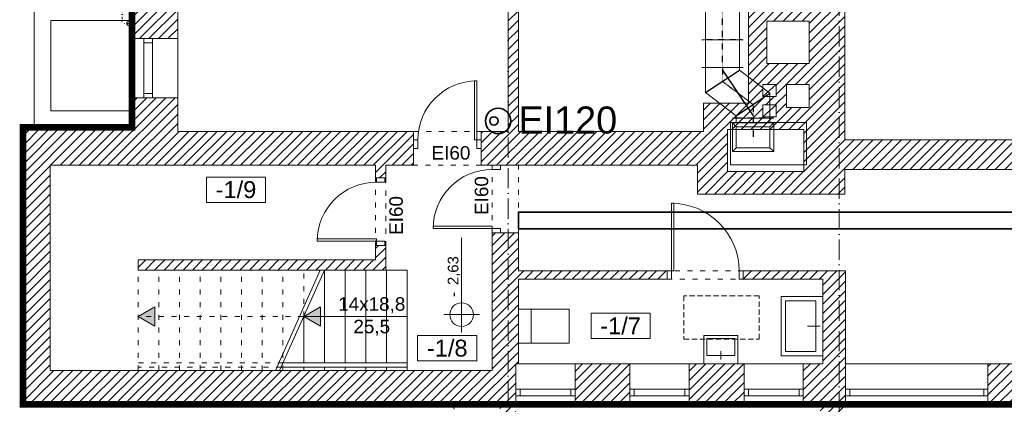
# Model space of a CAD drawing. Header units: millimetres. Extents: x 167773 to 185035, y -114105 to -66770.
# Tile 81 of 114: x 170972 to 172137, y -87086 to -86630. Entities that reach past the tile are written whole.
import ezdxf
from ezdxf.enums import TextEntityAlignment as Align

# ---------------------------------------------------------------- set-up
doc = ezdxf.new("R2010")
doc.units = ezdxf.units.MM
for name, pattern in [('ACAD_ISO03W100', [30, 12, -18]), ('ACAD_ISO10W100', [18, 12, -3, 0, -3]), ('DASHED', [0.75, 0.5, -0.25]), ('HIDDEN', [9.525, 6.35, -3.175]), ('PW-WM-SZKOŁA PLASTYCZNA 2018-05-30KN wentylacja kuchni$0$DASHED', [0.75, 0.5, -0.25]), ('PW-WM-SZKOŁA PLASTYCZNA 2018-05-30KN wentylacja kuchni$0$WENT_3', [1.6, 0.5, -0.5, 0.1, -0.5])]:
    doc.linetypes.add(name, pattern=pattern)
doc.layers.get('0').update_dxf_attribs({"lineweight": 9})
for name, color, linetype, lineweight in [('!_ppoz', 24, 'Continuous', 9), ('a-op_text', 7, 'Continuous', 9), ('a-osie', 20, 'ACAD_ISO10W100', 9), ('b-cienka', 9, 'Continuous', 9), ('b-drzwi', 6, 'Continuous', 9), ('b-okna', 6, 'Continuous', 9), ('b-przerywana1', 9, 'ACAD_ISO03W100', 9), ('b-widokowa', 7, 'Continuous', 9), ('b-ściany', 2, 'Continuous', 9), ('c-wyposażenie', 5, 'Continuous', 9), ('El-koryta_puszki', 1, 'Continuous', 35), ('El_gniazda', 144, 'Continuous', 35), ('h-hatch', 8, 'Continuous', 9), ('i-went_mechaniczna', 100, 'Continuous', 9), ('opis text', 7, 'Continuous', 9), ('PW-WM-SZKOŁA PLASTYCZNA 2018-05-30KN wentylacja kuchni$0$_WENT-WYMIARY', 251, 'Continuous', 9), ('PW-WM-SZKOŁA PLASTYCZNA 2018-05-30KN wentylacja kuchni$0$FLUID-WY-2', 251, 'Continuous', 9), ('PW-WM-SZKOŁA PLASTYCZNA 2018-05-30KN wentylacja kuchni$0$FLUID-WY-2-HID', 251, 'Continuous', 9), ('PW-WM-SZKOŁA PLASTYCZNA 2018-05-30KN wentylacja kuchni$0$FLUID-WY-2-SYM', 251, 'Continuous', 9), ('PW-WM-SZKOŁA PLASTYCZNA 2018-05-30KN wentylacja kuchni$0$TIS_CH_FREON', 251, 'PW-WM-SZKOŁA PLASTYCZNA 2018-05-30KN wentylacja kuchni$0$WENT_3', 9)]:
    doc.layers.add(name, color=color, linetype=linetype, lineweight=lineweight)
doc.layers.add('!zakres', color=7, linetype='ACAD_ISO03W100', lineweight=60, true_color=0x8a14ff)
doc.layers.add('x-revclouds', color=190, linetype='HIDDEN', lineweight=9, plot=False)
doc.styles.add('PPAB_100', font='arial.ttf', dxfattribs={"height": 18})
doc.styles.add('PPAB_50', font='arial.ttf', dxfattribs={"height": 8})

# ---------------------------------------------------------------- blocks, each defined once
blk = doc.blocks.new('kotapozioma')
for p, q in [((49330.12, 104.43), (49330.12, 134.43)), ((49315.12, 119.43), (49395.12, 119.43))]:
    blk.add_line(p, q)
blk.add_circle((49330.12, 119.43), 10)
at = {"layer": 'opis text', "style": 'PPAB_50'}
for tag, p in [('ZNAK', (49345.12, 119.43)), ('WARTOSC', (49355.12, 119.43))]:
    blk.add_attdef(tag, text='', height=9, dxfattribs=at).set_placement(p, align=Align.BOTTOM_LEFT)
blk = doc.blocks.new('*U430')
at = {"linetype": 'Continuous', "lineweight": -2}
for p, q in [((300, 606), (300, 561)), ((300, 561), (300, 161)), ((-300, 245), (-300, 200)), ((-300, 200), (-300, -200)), ((300, 161), (300, 116)), ((-300, -200), (-300, -245))]:
    blk.add_line(p, q, dxfattribs=at)
at = {"color": 0, "linetype": 'ByBlock', "lineweight": -2}
for p, q in [((3, 561), (-270, 200)), ((300, 561), (3, 561)), ((-270, 200), (-300, 200)), ((-3, -200), (270, 161)), ((270, 161), (300, 161)), ((-300, -200), (-3, -200))]:
    blk.add_line(p, q, dxfattribs=at)
at = {"linetype": 'Continuous', "lineweight": -3}
for p, q in [((270, 161), (3, 561)), ((-270, 0), (270, 361)), ((-3, -200), (-270, 200))]:
    blk.add_line(p, q, dxfattribs=at)
at = {"layer": 'PW-WM-SZKOŁA PLASTYCZNA 2018-05-30KN wentylacja kuchni$0$FLUID-WY-2-SYM', "linetype": 'PW-WM-SZKOŁA PLASTYCZNA 2018-05-30KN wentylacja kuchni$0$WENT_3', "lineweight": -3}
for p, q in [((-136, 0), (136, 361)), ((136, 361), (300, 361)), ((-300, 0), (-136, 0)), ((-300, 0), (-300, 0))]:
    blk.add_line(p, q, dxfattribs=at)
blk = doc.blocks.new('*U408')
at = {"color": 0, "linetype": 'ByBlock', "lineweight": -2}
for p, q in [((750, 200), (-750, 200)), ((-750, -200), (750, -200))]:
    blk.add_line(p, q, dxfattribs=at)
at = {"layer": 'PW-WM-SZKOŁA PLASTYCZNA 2018-05-30KN wentylacja kuchni$0$FLUID-WY-2-HID', "linetype": 'PW-WM-SZKOŁA PLASTYCZNA 2018-05-30KN wentylacja kuchni$0$DASHED', "lineweight": -3}
for p, q in [((-750, 200), (-750, 245)), ((750, 200), (750, 245)), ((-750, -200), (-750, 200)), ((-750, -245), (-750, -200)), ((750, -245), (750, -200))]:
    blk.add_line(p, q, dxfattribs=at)
at = {"layer": 'PW-WM-SZKOŁA PLASTYCZNA 2018-05-30KN wentylacja kuchni$0$FLUID-WY-2-SYM', "linetype": 'PW-WM-SZKOŁA PLASTYCZNA 2018-05-30KN wentylacja kuchni$0$WENT_3', "lineweight": -3}
blk.add_line((-750, 0), (750, 0), dxfattribs=at)
blk = doc.blocks.new('*U431')
at = {"linetype": 'Continuous', "lineweight": -2}
for p, q in [((0, 195, -245), (0, 195, 245)), ((0, -145, -245), (0, 195, -245))]:
    blk.add_line(p, q, dxfattribs=at)
at = {"color": 0, "linetype": 'ByBlock', "lineweight": -2}
for p, q in [((0, -100, 200), (0, 150, 200)), ((0, -100, 200), (0, -100, -200)), ((0, -150, -200), (0, -145, -200)), ((0, -150, 200), (0, -145, 200)), ((0, -200, 200), (0, -150, 200)), ((0, -150, -200), (0, -200, -200))]:
    blk.add_line(p, q, dxfattribs=at)
at = {"layer": 'PW-WM-SZKOŁA PLASTYCZNA 2018-05-30KN wentylacja kuchni$0$FLUID-WY-2-HID', "linetype": 'PW-WM-SZKOŁA PLASTYCZNA 2018-05-30KN wentylacja kuchni$0$DASHED', "lineweight": -3}
for p, q in [((0, -200, 200), (0, -200, 245)), ((0, -200, 200), (0, -200, -200)), ((0, -200, -245), (0, -200, -200))]:
    blk.add_line(p, q, dxfattribs=at)
at = {"layer": 'PW-WM-SZKOŁA PLASTYCZNA 2018-05-30KN wentylacja kuchni$0$FLUID-WY-2-SYM', "linetype": 'PW-WM-SZKOŁA PLASTYCZNA 2018-05-30KN wentylacja kuchni$0$WENT_3', "lineweight": -3}
for p, q in [((0, -100), (0, 25)), ((0, -100), (0, 25)), ((0, -150), (0, -145)), ((0, -150), (0, -145)), ((0, -200), (0, -150)), ((0, -190), (0, -150))]:
    blk.add_line(p, q, dxfattribs=at)
blk = doc.blocks.new('*U432')
at = {"linetype": 'Continuous', "lineweight": -2}
for p, q in [((0, 245, 170), (0, -245, 170)), ((0, -245, 170), (0, -245, -170))]:
    blk.add_line(p, q, dxfattribs=at)
blk = doc.blocks.new('*U433')
at = {"linetype": 'Continuous', "lineweight": -2}
for p, q in [((0, 245, 170), (0, -245, 170)), ((0, -245, 170), (0, -245, -170))]:
    blk.add_line(p, q, dxfattribs=at)
blk = doc.blocks.new('*U434')
at = {"linetype": 'Continuous', "lineweight": -2}
for p, q in [((0, 245, 170), (0, -245, 170)), ((0, -245, 170), (0, -245, -170))]:
    blk.add_line(p, q, dxfattribs=at)
blk = doc.blocks.new('*U435')
at = {"linetype": 'Continuous', "lineweight": -2}
for p, q in [((0, 245, 170), (0, -245, 170)), ((0, -245, 170), (0, -245, -170))]:
    blk.add_line(p, q, dxfattribs=at)
blk = doc.blocks.new('*U436')
at = {"linetype": 'Continuous', "lineweight": -2}
for p, q in [((0, 245, 170), (0, -245, 170)), ((0, -245, 170), (0, -245, -170))]:
    blk.add_line(p, q, dxfattribs=at)
blk = doc.blocks.new('*U437')
at = {"linetype": 'Continuous', "lineweight": -2}
for p, q in [((0, 245, 170), (0, -245, 170)), ((0, -245, 170), (0, -245, -170))]:
    blk.add_line(p, q, dxfattribs=at)
blk = doc.blocks.new('*U438')
at = {"linetype": 'Continuous', "lineweight": -2}
for p, q in [((0, 245, 170), (0, -245, 170)), ((0, -245, 170), (0, -245, -170))]:
    blk.add_line(p, q, dxfattribs=at)
at = {"color": 0, "linetype": 'ByBlock', "lineweight": -2}
for p, q in [((0, 200, 125), (0, 200, -125)), ((0, 200, -125), (0, -200, -125))]:
    blk.add_line(p, q, dxfattribs=at)
blk = doc.blocks.new('*U439')
at = {"color": 0, "linetype": 'ByBlock', "lineweight": -2}
for p, q in [((0, 200, 125), (0, 245, 170)), ((0, 245, -170), (0, 200, -125)), ((0, -200, 125), (0, 200, 125)), ((0, 200, 125), (0, 200, -125)), ((0, 200, -125), (0, -200, -125)), ((0, -245, 170), (0, -200, 125)), ((0, -200, -125), (0, -200, 125)), ((0, -245, -170), (0, -200, -125))]:
    blk.add_line(p, q, dxfattribs=at)
at = {"linetype": 'Continuous', "lineweight": -2}
for p, q in [((0, 245, 170), (0, -245, 170)), ((0, 245, -170), (0, 245, 170)), ((0, -245, -170), (0, 245, -170)), ((0, -245, 170), (0, -245, -170))]:
    blk.add_line(p, q, dxfattribs=at)
blk = doc.blocks.new('*U412')
at = {"linetype": 'Continuous', "lineweight": -2}
for p, q in [((-164, 245), (-164, 200)), ((164, 245), (164, 200)), ((-164, 200), (-164, -200)), ((164, 200), (164, -200)), ((-164, -200), (-164, -245)), ((164, -200), (164, -245))]:
    blk.add_line(p, q, dxfattribs=at)
at = {"color": 0, "linetype": 'ByBlock', "lineweight": -2}
for p, q in [((164, 200), (-164, 200)), ((-164, -200), (164, -200))]:
    blk.add_line(p, q, dxfattribs=at)
at = {"layer": 'PW-WM-SZKOŁA PLASTYCZNA 2018-05-30KN wentylacja kuchni$0$FLUID-WY-2-SYM', "linetype": 'PW-WM-SZKOŁA PLASTYCZNA 2018-05-30KN wentylacja kuchni$0$WENT_3', "lineweight": -3}
for q in [(164, 0), (-164, 0)]:
    blk.add_line((-164, 0), q, dxfattribs=at)
blk = doc.blocks.new('A$C11FB6EC3')
at = {"layer": 'PW-WM-SZKOŁA PLASTYCZNA 2018-05-30KN wentylacja kuchni$0$_WENT-WYMIARY'}
blk.add_lwpolyline([(804.8, 293.7), (894.8, 293.7), (894.8, 243.7), (804.8, 243.7)], close=True, dxfattribs=at)
at = {"layer": 'PW-WM-SZKOŁA PLASTYCZNA 2018-05-30KN wentylacja kuchni$0$TIS_CH_FREON', "ltscale": 5}
for p in [(85.4, 522.7), (93.2, 411)]:
    blk.add_line(p, (85.4, 411), dxfattribs=at)
at = {"layer": 'PW-WM-SZKOŁA PLASTYCZNA 2018-05-30KN wentylacja kuchni$0$TIS_CH_FREON', "linetype": 'Continuous', "ltscale": 5}
blk.add_circle((93.2, 411), 2.5, dxfattribs=at)
at = {"layer": 'PW-WM-SZKOŁA PLASTYCZNA 2018-05-30KN wentylacja kuchni$0$FLUID-WY-2', "linetype": 'Continuous', "xscale": 0.1, "yscale": 0.1, "zscale": 0.1}
for name, p, rotation in [('*U408', (795.5, 466.4, -75.3), 90), ('*U412', (795.5, 375, -75.3), 90), ('*U430', (795.5, 328.7, -75.3), 270)]:
    blk.add_blockref(name, p, dxfattribs=dict(at, rotation=rotation))
at = {"layer": 'PW-WM-SZKOŁA PLASTYCZNA 2018-05-30KN wentylacja kuchni$0$FLUID-WY-2', "linetype": 'Continuous', "extrusion": (1, 1e-16, -1e-16), "xscale": 0.1, "yscale": 0.1, "zscale": 0.1, "rotation": 90}
blk.add_blockref('*U431', (278.7, -72.8, 831.6), dxfattribs=at)
at = {"layer": 'PW-WM-SZKOŁA PLASTYCZNA 2018-05-30KN wentylacja kuchni$0$FLUID-WY-2', "linetype": 'Continuous', "extrusion": (0, -1, -2e-16), "xscale": 0.1, "yscale": 0.1, "zscale": 0.1, "rotation": 270}
for name, p in [('*U432', (831.6, 22.2, -276.2)), ('*U433', (831.6, 172.2, -276.2)), ('*U434', (831.6, 322.2, -276.2)), ('*U435', (831.6, 472.2, -276.2)), ('*U436', (831.6, 622.2, -276.2)), ('*U437', (831.6, 772.2, -276.2)), ('*U438', (831.6, 922.2, -276.2)), ('*U439', (831.6, 1067, -276.2))]:
    blk.add_blockref(name, p, dxfattribs=at)

msp = doc.modelspace()

# ---------------------------------------------------------------- hatches: boundary and pattern name
at = {"layer": 'b-cienka'}
h = msp.add_hatch(color=256, dxfattribs=at)
h.paths.add_polyline_path([(171112.7, -86981.8), (171112.4, -86981.9), (171132.4, -86993.4), (171132.4, -86981.8)])
h.paths.add_polyline_path([(171132.4, -86981.8), (171132.4, -86970.4), (171112.7, -86981.8)])
h = msp.add_hatch(color=256, dxfattribs=at)
h.paths.add_polyline_path([(171308.7, -86981.8), (171308.4, -86981.9), (171328.4, -86993.4), (171328.4, -86981.8)])
h.paths.add_polyline_path([(171328.4, -86981.8), (171328.4, -86970.4), (171308.7, -86981.8)])
at = {"layer": 'h-hatch'}
h = msp.add_hatch(dxfattribs=at)
h.set_pattern_fill('ANSI31', color=256, scale=2.5, style=0)
h.paths.add_polyline_path([(172583.4, -86772.9), (171948.4, -86772.9), (171948.4, -86348.9), (171922.4, -86348.9), (171922.4, -86387.9), (171550.4, -86387.9), (171550.4, -86399.9), (171922.4, -86399.9), (171922.4, -86527.4), (171814.4, -86527.4), (171814.4, -86570.4), (171834.4, -86570.4), (171834.4, -86729.4), (171781.4, -86729.4), (171781.4, -86762.9), (171562.4, -86762.9), (171562.4, -86481.9), (171550.4, -86481.9), (171550.4, -86762.9), (171518.4, -86762.9), (171518.4, -86802.9), (171774.4, -86802.9), (171774.4, -86836.9), (171948.4, -86836.9), (171948.4, -86807.9), (172583.4, -86807.9)])
h.paths.add_polyline_path([(171899.9, -86810.4), (171809.9, -86810.4), (171809.9, -86760.4), (171899.9, -86760.4)], flags=16)
h.paths.add_polyline_path([(171906.4, -86734.4), (171879.4, -86734.4), (171879.4, -86707.4), (171906.4, -86707.4)], flags=16)
h.paths.add_polyline_path([(171867.4, -86745.4), (171851.4, -86745.4), (171851.4, -86731.4), (171867.4, -86731.4)], flags=16)
h.paths.add_polyline_path([(171867.4, -86721.4), (171851.4, -86721.4), (171851.4, -86707.4), (171867.4, -86707.4)], flags=16)
h.paths.add_polyline_path([(171906.4, -86682.4), (171856.4, -86682.4), (171856.4, -86632.4), (171906.4, -86632.4)], flags=16)
h.paths.add_polyline_path([(171906.4, -86607.4), (171856.4, -86607.4), (171856.4, -86582.4), (171906.4, -86582.4)], flags=16)
h.paths.add_polyline_path([(171914.4, -86572.4), (171901.4, -86572.4), (171901.4, -86560.4), (171914.4, -86560.4)], flags=16)
h.paths.add_polyline_path([(171888.4, -86569.4), (171874.4, -86569.4), (171874.4, -86542.4), (171888.4, -86542.4)], flags=16)
h.paths.add_polyline_path([(171914.4, -86549.4), (171901.4, -86549.4), (171901.4, -86537.4), (171914.4, -86537.4)], flags=16)
h.paths.add_polyline_path([(171861.4, -86555.4), (171848.4, -86555.4), (171848.4, -86542.4), (171861.4, -86542.4)], flags=16)
h.paths.add_polyline_path([(171835.4, -86555.4), (171822.4, -86555.4), (171822.4, -86542.4), (171835.4, -86542.4)], flags=16)
h = msp.add_hatch(dxfattribs=at)
h.set_pattern_fill('ANSI31', color=256, scale=2.5, style=0)
h.paths.add_polyline_path([(175326.4, -86763.9), (173498.4, -86763.9), (173498.4, -86687.9), (173456.4, -86687.9), (173456.4, -86768.9), (172740.4, -86768.9), (172740.4, -86509.9), (173049.4, -86509.9), (173049.4, -86462.9), (172688.4, -86462.9), (172688.4, -86772.9), (172675.4, -86772.9), (172675.4, -86807.9), (172689.4, -86807.9), (172689.4, -86840.9), (172719.4, -86840.9), (172719.4, -86794.9), (173456.4, -86794.9), (173456.4, -87037.9), (172866.4, -87037.9), (172866.4, -87085.9), (172893.4, -87085.9), (172893.4, -87154.9), (172736.4, -87154.9), (172736.4, -87085.9), (172786.4, -87085.9), (172786.4, -87037.9), (172719.4, -87037.9), (172719.4, -86930.9), (172689.4, -86930.9), (172689.4, -87037.9), (172684.4, -87037.9), (172684.4, -87085.9), (172708.4, -87085.9), (172708.4, -87154.9), (172341.4, -87154.9), (172341.4, -87085.9), (172341.4, -87037.9), (172313.4, -87037.9), (172313.4, -87085.9), (172313.4, -87154.9), (171946.4, -87154.9), (171946.4, -87085.9), (171949.4, -87085.9), (171949.4, -86927.9), (171828.4, -86927.9), (171828.4, -86937.9), (171922.4, -86937.9), (171922.4, -87037.9), (171899.4, -87037.9), (171899.4, -87085.9), (171919.4, -87085.9), (171919.4, -87154.9), (171559.4, -87154.9), (171559.4, -87085.9), (171559.4, -87037.9), (171562.4, -87037.9), (171562.4, -86937.9), (171738.4, -86937.9), (171738.4, -86927.9), (171562.4, -86927.9), (171562.4, -86882.9), (171531.4, -86882.9), (171531.4, -87045.9), (171008.4, -87045.9), (171008.4, -86802.9), (171393.4, -86802.9), (171393.4, -86817.9), (171405.4, -86817.9), (171405.4, -86802.9), (171438.4, -86802.9), (171438.4, -86762.9), (171159.4, -86762.9), (171159.4, -86722.9), (171105.4, -86722.9), (171105.4, -86757.9), (170976.4, -86757.9), (170976.4, -87085.9), (171540.4, -87085.9), (171540.4, -87172.9), (172913.4, -87172.9), (172913.4, -87085.9), (175326.4, -87085.9), (175326.4, -87028.9), (173498.4, -87028.9), (173498.4, -86811.9), (175326.4, -86811.9)])
h = msp.add_hatch(dxfattribs=at)
h.set_pattern_fill('ANSI31', color=256, scale=2.5, style=0)
h.paths.add_polyline_path([(171159.4, -86562.9), (171105.4, -86562.9), (171105.4, -86652.9), (171159.4, -86652.9)])
h = msp.add_hatch(dxfattribs=at)
h.set_pattern_fill('ANSI31', color=256, scale=2.5, style=0)
h.paths.add_polyline_path([(171405.4, -86897.9), (171393.4, -86897.9), (171393.4, -86914.9), (171112.4, -86914.9), (171112.4, -86926.9), (171405.4, -86926.9)])
h = msp.add_hatch(dxfattribs=at)
h.set_pattern_fill('ANSI31', color=256, scale=2.5, style=0)
h.paths.add_polyline_path([(171694.4, -87037.9), (171629.4, -87037.9), (171629.4, -87085.9), (171694.4, -87085.9)])
h = msp.add_hatch(dxfattribs=at)
h.set_pattern_fill('ANSI31', color=256, scale=2.5, style=0)
h.paths.add_polyline_path([(171829.4, -87037.9), (171764.4, -87037.9), (171764.4, -87085.9), (171829.4, -87085.9)])
h = msp.add_hatch(dxfattribs=at)
h.set_pattern_fill('ANSI31', color=256, scale=2.5, style=0)
h.paths.add_polyline_path([(172147.9, -87037.9), (172117.9, -87037.9), (172117.9, -87085.9), (172147.9, -87085.9)])

# ---------------------------------------------------------------- linework, layer by layer
at = {"layer": '!_ppoz'}
for points in [[(171513.4, -86772.9), (171510.4, -86772.9), (171510.4, -86702.9), (171513.4, -86702.9)], [(171443.4, -86782.9), (171438.4, -86782.9), (171438.4, -86772.9), (171443.4, -86772.9)], [(171518.4, -86782.9), (171513.4, -86782.9), (171513.4, -86772.9), (171518.4, -86772.9)], [(171531.4, -86807.9), (171531.4, -86802.9), (171541.4, -86802.9), (171541.4, -86807.9)], [(171394.4, -86822.9), (171404.4, -86822.9), (171404.4, -86817.9), (171394.4, -86817.9)], [(171531.4, -86877.9), (171531.4, -86874.9), (171461.4, -86874.9), (171461.4, -86877.9)], [(171531.4, -86882.9), (171531.4, -86877.9), (171541.4, -86877.9), (171541.4, -86882.9)], [(171394.4, -86892.9), (171324.4, -86892.9), (171324.4, -86889.9), (171394.4, -86889.9)], [(171394.4, -86897.9), (171404.4, -86897.9), (171404.4, -86892.9), (171394.4, -86892.9)]]:
    msp.add_lwpolyline(points, close=True, dxfattribs=at)
for centre, end in [((171513.4, -86772.9), 180), ((171531.4, -86877.9), 180), ((171394.4, -86892.9), 179.7094)]:
    msp.add_arc(centre, 70, 90, end, dxfattribs=at)
at = {"layer": '!zakres', "linetype": 'DASHED', "ltscale": 60, "const_width": 8, "flags": 128}
msp.add_lwpolyline([(177165.9, -86145.9), (179254.4, -86145.9), (179254.4, -87087.9), (175743.4, -87087.9), (175743.4, -87085.9), (170976.4, -87085.9), (170976.4, -86757.9), (171105.4, -86757.9), (171105.4, -86186.9), (170976.4, -86186.9), (170976.4, -86145.9), (176980, -86145.9), (177896.2, -82620.9), (177326.7, -82620.9), (177326.7, -82317.9)], dxfattribs=at)
at = {"layer": 'a-op_text', "ltscale": 0.5}
for points in [[(171193.3, -86846.8), (171193.3, -86816.8), (171263.3, -86816.8), (171263.3, -86846.8)], [(171648.3, -87008.1), (171648.3, -86978.1), (171718.3, -86978.1), (171718.3, -87008.1)], [(171443.2, -87034.5), (171443.2, -87004.5), (171513.2, -87004.5), (171513.2, -87034.5)]]:
    msp.add_lwpolyline(points, close=True, dxfattribs=at)
at = {"layer": 'a-osie', "ltscale": 2}
for p, q in [((171550.4, -86011.9), (171550.4, -87311.9)), ((171941.9, -87311.9), (171941.9, -86011.9))]:
    msp.add_line(p, q, dxfattribs=at)
at = {"layer": 'b-cienka'}
msp.add_line((171430.4, -86981.9), (171308.4, -86981.9), dxfattribs=at)
for points in [[(171132.4, -86970.4), (171132.4, -86993.4), (171112.4, -86981.9)], [(171328.4, -86970.4), (171328.4, -86993.4), (171308.4, -86981.9)]]:
    msp.add_lwpolyline(points, close=True, dxfattribs=at)
at = {"layer": 'b-drzwi'}
for points in [[(171743.4, -86927.9), (171746.4, -86927.9), (171746.4, -86847.9), (171743.4, -86847.9)], [(171743.4, -86937.9), (171738.4, -86937.9), (171738.4, -86927.9), (171743.4, -86927.9)], [(171828.4, -86937.9), (171823.4, -86937.9), (171823.4, -86927.9), (171828.4, -86927.9)]]:
    msp.add_lwpolyline(points, close=True, dxfattribs=at)
msp.add_arc((171743.4, -86927.9), 80, 0, 90, dxfattribs=at)
at = {"layer": 'b-okna'}
for p, q in [((171119.4, -86657.9), (171119.4, -86717.9)), ((171129.4, -86717.9), (171129.4, -86657.9)), ((171624.4, -87067.9), (171564.4, -87067.9)), ((171564.4, -87075.9), (171624.4, -87075.9)), ((171759.4, -87067.9), (171699.4, -87067.9)), ((171699.4, -87075.9), (171759.4, -87075.9)), ((171894.4, -87067.9), (171834.4, -87067.9)), ((171834.4, -87075.9), (171894.4, -87075.9)), ((172112.9, -87067.9), (171954.4, -87067.9)), ((171954.4, -87075.9), (172112.9, -87075.9))]:
    msp.add_line(p, q, dxfattribs=at)
for points in [[(171129.4, -86652.9), (171129.4, -86657.9), (171119.4, -86657.9), (171119.4, -86652.9)], [(171129.4, -86717.9), (171129.4, -86722.9), (171119.4, -86722.9), (171119.4, -86717.9)], [(171559.4, -87067.9), (171564.4, -87067.9), (171564.4, -87075.9), (171559.4, -87075.9)], [(171624.4, -87067.9), (171629.4, -87067.9), (171629.4, -87075.9), (171624.4, -87075.9)], [(171694.4, -87067.9), (171699.4, -87067.9), (171699.4, -87075.9), (171694.4, -87075.9)], [(171759.4, -87067.9), (171764.4, -87067.9), (171764.4, -87075.9), (171759.4, -87075.9)], [(171829.4, -87067.9), (171834.4, -87067.9), (171834.4, -87075.9), (171829.4, -87075.9)], [(171894.4, -87067.9), (171899.4, -87067.9), (171899.4, -87075.9), (171894.4, -87075.9)], [(171949.4, -87067.9), (171954.4, -87067.9), (171954.4, -87075.9), (171949.4, -87075.9)], [(172112.9, -87067.9), (172117.9, -87067.9), (172117.9, -87075.9), (172112.9, -87075.9)]]:
    msp.add_lwpolyline(points, close=True, dxfattribs=at)
at = {"layer": 'b-przerywana1', "ltscale": 0.5}
for p, q in [((171438.4, -86762.9), (171518.4, -86762.9)), ((171518.4, -86802.9), (171438.4, -86802.9)), ((171531.4, -86882.9), (171531.4, -86802.9)), ((171562.4, -86882.9), (171562.4, -86802.9)), ((171393.4, -86897.9), (171393.4, -86817.9)), ((171405.4, -86817.9), (171405.4, -86897.9)), ((171112.4, -87045.9), (171112.4, -86926.9)), ((171136.9, -87045.9), (171136.9, -86926.9)), ((171161.4, -87045.9), (171161.4, -86926.9)), ((171185.9, -87045.9), (171185.9, -86926.9)), ((171210.4, -87045.9), (171210.4, -86926.9)), ((171234.9, -87045.9), (171234.9, -86926.9)), ((171259.4, -87045.9), (171259.4, -86926.9)), ((171283.9, -87045.9), (171283.9, -86926.9)), ((171308.4, -86981.9), (171308.4, -86926.9)), ((171828.4, -86927.9), (171738.4, -86927.9)), ((171738.4, -86937.9), (171828.4, -86937.9)), ((171307.9, -86981.9), (171112.4, -86981.9)), ((171283.9, -87036.9), (171112.4, -87036.9)), ((171281.7, -87041.9), (171112.4, -87041.9)), ((171484.9, -87085.9), (171730.7, -88081.9))]:
    msp.add_line(p, q, dxfattribs=at)
at = {"layer": 'b-widokowa'}
for p, q in [((170989.4, -86757.9), (170989.4, -86186.9)), ((171009.4, -86738.4), (171009.4, -86631.6)), ((171105.4, -86631.6), (171009.4, -86631.6)), ((171105.4, -86652.9), (171105.4, -86722.9)), ((171159.4, -86652.9), (171159.4, -86722.9)), ((171851.4, -86721.4), (171867.4, -86707.4)), ((171105.4, -86738.4), (171009.4, -86738.4)), ((171851.4, -86745.4), (171867.4, -86731.4)), ((171332.9, -86926.9), (171332.9, -87036.9)), ((171357.4, -86926.9), (171357.4, -87036.9)), ((171381.9, -86926.9), (171381.9, -87036.9)), ((171430.9, -86926.9), (171405.4, -86926.9)), ((171406.4, -86926.9), (171406.4, -87036.9)), ((171430.9, -86926.9), (171430.9, -87045.9)), ((171308.4, -86981.9), (171308.4, -87036.9)), ((171430.9, -87036.9), (171283.9, -87036.9)), ((171562.4, -87037.9), (171629.4, -87037.9)), ((171694.4, -87037.9), (171764.4, -87037.9)), ((171829.4, -87037.9), (171899.4, -87037.9)), ((172117.9, -87037.9), (171949.4, -87037.9)), ((171430.9, -87041.9), (171281.7, -87041.9)), ((171308.4, -87041.9), (171308.4, -87045.9)), ((171332.9, -87041.9), (171332.9, -87045.9)), ((171357.4, -87041.9), (171357.4, -87045.9)), ((171381.9, -87041.9), (171381.9, -87045.9)), ((171406.4, -87041.9), (171406.4, -87045.9)), ((171559.4, -87085.9), (171629.4, -87085.9)), ((171694.4, -87085.9), (171764.4, -87085.9)), ((171829.4, -87085.9), (171899.4, -87085.9)), ((172117.9, -87085.9), (171949.4, -87085.9))]:
    msp.add_line(p, q, dxfattribs=at)
at = {"layer": 'b-ściany'}
for p, q in [((171948.4, -86772.9), (171948.4, -86348.9)), ((171550.4, -86481.9), (171550.4, -86762.9)), ((171562.4, -86481.9), (171562.4, -86762.9)), ((171105.4, -86562.9), (171105.4, -86652.9)), ((171159.4, -86562.9), (171159.4, -86652.9)), ((171834.4, -86729.4), (171834.4, -86570.4)), ((171159.4, -86652.9), (171105.4, -86652.9)), ((171159.4, -86722.9), (171105.4, -86722.9)), ((171105.4, -86722.9), (171105.4, -86757.9)), ((171159.4, -86722.9), (171159.4, -86762.9)), ((171781.4, -86762.9), (171781.4, -86729.4)), ((171781.4, -86729.4), (171834.4, -86729.4)), ((170976.4, -86757.9), (170976.4, -87085.9)), ((170976.4, -86757.9), (171105.4, -86757.9)), ((171438.4, -86762.9), (171159.4, -86762.9)), ((171438.4, -86762.9), (171438.4, -86802.9)), ((171518.4, -86762.9), (171550.4, -86762.9)), ((171518.4, -86762.9), (171518.4, -86802.9)), ((171562.4, -86762.9), (171781.4, -86762.9)), ((171948.4, -86772.9), (172583.4, -86772.9)), ((171393.4, -86802.9), (171008.4, -86802.9)), ((171008.4, -86802.9), (171008.4, -87045.9)), ((171393.4, -86802.9), (171393.4, -86817.9)), ((171438.4, -86802.9), (171405.4, -86802.9)), ((171405.4, -86802.9), (171405.4, -86817.9)), ((171518.4, -86802.9), (171774.4, -86802.9)), ((171774.4, -86802.9), (171774.4, -86836.9)), ((171948.4, -86807.9), (171948.4, -86836.9)), ((171948.4, -86807.9), (172583.4, -86807.9)), ((171405.4, -86817.9), (171393.4, -86817.9)), ((171774.4, -86836.9), (171948.4, -86836.9)), ((171562.4, -86882.9), (171531.4, -86882.9)), ((171531.4, -86882.9), (171531.4, -87045.9)), ((171562.4, -86882.9), (171562.4, -86927.9)), ((171393.4, -86897.9), (171393.4, -86914.9)), ((171405.4, -86897.9), (171393.4, -86897.9)), ((171405.4, -86897.9), (171405.4, -86926.9)), ((171393.4, -86914.9), (171112.4, -86914.9)), ((171112.4, -86926.9), (171112.4, -86914.9)), ((171112.4, -86926.9), (171405.4, -86926.9)), ((171274.9, -87045.9), (171327.9, -86926.9)), ((171279.9, -87045.9), (171332.9, -86926.9)), ((171562.4, -86927.9), (171738.4, -86927.9)), ((171738.4, -86937.9), (171738.4, -86927.9)), ((171828.4, -86927.9), (171949.4, -86927.9)), ((171828.4, -86927.9), (171828.4, -86937.9)), ((171949.4, -86927.9), (171949.4, -87085.9)), ((171562.4, -86937.9), (171738.4, -86937.9)), ((171562.4, -86937.9), (171562.4, -87037.9)), ((171828.4, -86937.9), (171922.4, -86937.9)), ((171922.4, -86937.9), (171922.4, -87037.9)), ((171559.4, -87037.9), (171559.4, -87085.9)), ((171559.4, -87037.9), (171559.4, -87037.9)), ((171562.4, -87037.9), (171559.4, -87037.9)), ((171629.4, -87037.9), (171694.4, -87037.9)), ((171629.4, -87037.9), (171629.4, -87085.9)), ((171629.4, -87037.9), (171694.4, -87037.9)), ((171694.4, -87037.9), (171694.4, -87085.9)), ((171764.4, -87037.9), (171798.4, -87037.9)), ((171764.4, -87037.9), (171764.4, -87085.9)), ((171764.4, -87037.9), (171829.4, -87037.9)), ((171806.4, -87037.9), (171829.4, -87037.9)), ((171829.4, -87037.9), (171829.4, -87085.9)), ((171899.4, -87037.9), (171922.4, -87037.9)), ((171899.4, -87037.9), (171899.4, -87085.9)), ((171899.4, -87037.9), (171922.4, -87037.9)), ((172117.9, -87037.9), (172147.9, -87037.9)), ((172117.9, -87085.9), (172117.9, -87037.9)), ((172117.9, -87037.9), (172147.9, -87037.9)), ((171008.4, -87045.9), (171531.4, -87045.9)), ((170976.4, -87085.9), (171540.4, -87085.9)), ((171559.4, -87085.9), (171559.4, -87085.9)), ((171629.4, -87085.9), (171694.4, -87085.9)), ((171764.4, -87085.9), (171829.4, -87085.9)), ((171899.4, -87085.9), (171919.4, -87085.9)), ((171946.4, -87085.9), (171949.4, -87085.9)), ((172117.9, -87085.9), (172147.9, -87085.9))]:
    msp.add_line(p, q, dxfattribs=at)
for points in [[(171856.4, -86682.4), (171906.4, -86682.4), (171906.4, -86632.4), (171856.4, -86632.4)], [(171867.4, -86721.4), (171851.4, -86721.4), (171851.4, -86707.4), (171867.4, -86707.4)], [(171906.4, -86734.4), (171879.4, -86734.4), (171879.4, -86707.4), (171906.4, -86707.4)], [(171867.4, -86745.4), (171851.4, -86745.4), (171851.4, -86731.4), (171867.4, -86731.4)], [(171809.9, -86760.4), (171899.9, -86760.4), (171899.9, -86810.4), (171809.9, -86810.4)]]:
    msp.add_lwpolyline(points, close=True, dxfattribs=at)
at = {"layer": 'c-wyposażenie'}
for p, q in [((171919.4, -86993.4), (171904.4, -86993.4)), ((171801.9, -87032.9), (171801.9, -87022.9))]:
    msp.add_line(p, q, dxfattribs=at)
for points in [[(171922.4, -87028.4), (171922.4, -86958.4), (171873.4, -86958.4), (171873.4, -87028.4)], [(171914.4, -87023.4), (171914.4, -86963.4), (171878.4, -86963.4), (171878.4, -87023.4)], [(171622.4, -86973.4), (171622.4, -87013.4), (171562.4, -87013.4), (171562.4, -86973.4)], [(171622.4, -86973.4), (171622.4, -87013.4), (171577.4, -87013.4), (171577.4, -86973.4)], [(171821.9, -87037.9), (171821.9, -87004.6), (171781.9, -87004.6), (171781.9, -87037.9)], [(171818.6, -87027.9), (171818.6, -87007.9), (171785.3, -87007.9), (171785.3, -87027.9)]]:
    msp.add_lwpolyline(points, close=True, dxfattribs=at)
at = {"layer": 'El-koryta_puszki'}
msp.add_lwpolyline([(171562.4, -86878.2), (173456.4, -86878.2), (173456.4, -86858.2), (171562.4, -86858.2)], close=True, dxfattribs=at)
at = {"layer": 'x-revclouds'}
msp.add_lwpolyline([(171757.9, -87008.6), (171847.2, -87008.6), (171847.2, -86957.6), (171757.9, -86957.6)], close=True, dxfattribs=at)

# ---------------------------------------------------------------- block references
at = {"layer": 'opis text', "xscale": 1.399999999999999, "yscale": 1.399999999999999, "zscale": 1.399999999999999, "rotation": 90}
msp.add_blockref('kotapozioma', (171662.4, -156041.9), dxfattribs=at).add_auto_attribs({'WARTOSC': '2,63', 'ZNAK': '-'})

# ---------------------------------------------------------------- texts
at = {"layer": '!_ppoz', "insert": (171459.6, -86788.3), "char_height": 16, "width": 2937.189, "attachment_point": 4, "style": 'PPAB_100'}
msp.add_mtext('{\\fArial|b0|i0|c238|p34;EI60}', dxfattribs=at)
at = {"layer": '!_ppoz', "char_height": 16, "width": 2937.189, "attachment_point": 4, "rotation": 90, "style": 'PPAB_100'}
for insert in [(171518.8, -86861.7), (171417.8, -86885.3)]:
    msp.add_mtext('{\\fArial|b0|i0|c238|p34;EI60}', dxfattribs=dict(at, insert=insert))
at = {"layer": 'a-op_text', "ltscale": 0.5, "attachment_point": 5, "style": 'PPAB_100'}
for s, insert, char_height, width in [('-1/{\\fArial|b0|i0|c238|p34;9}', (171228.3, -86831.8), 20, 70), ('1{\\fArial|b0|i0|c238|p34;4}x{\\fArial|b0|i0|c238|p34;18,8}\\P2{\\fArial|b0|i0|c238|p34;5,5}', (171388.9, -86981.9), 16, 104.303), ('-1/{\\fArial|b0|i0|c238|p34;7}', (171683.3, -86993.1), 20, 70), ('-1/{\\fArial|b0|i0|c238|p34;8}', (171478.2, -87019.5), 20, 70)]:
    msp.add_mtext(s, dxfattribs=dict(at, insert=insert, char_height=char_height, width=width))

# ---------------------------------------------------------------- next in the draw order: block references
at = {"layer": 'i-went_mechaniczna'}
msp.add_blockref('A$C11FB6EC3', (171008.4, -87045.9), dxfattribs=at)

# ---------------------------------------------------------------- next in the draw order: linework, layer by layer
at = {"layer": 'El-koryta_puszki'}
msp.add_circle((171538.4, -86750.4), 15, dxfattribs=at)
at = {"layer": 'El_gniazda'}
msp.add_circle((171533.4, -86750.4), 5, dxfattribs=at)

# ---------------------------------------------------------------- next in the draw order: texts
at = {"layer": 'El-koryta_puszki', "insert": (171562.4, -86749.5), "char_height": 32, "width": 5874.378, "attachment_point": 4, "style": 'PPAB_100'}
msp.add_mtext('EI120', dxfattribs=at)

doc.saveas('drawing.dxf')
